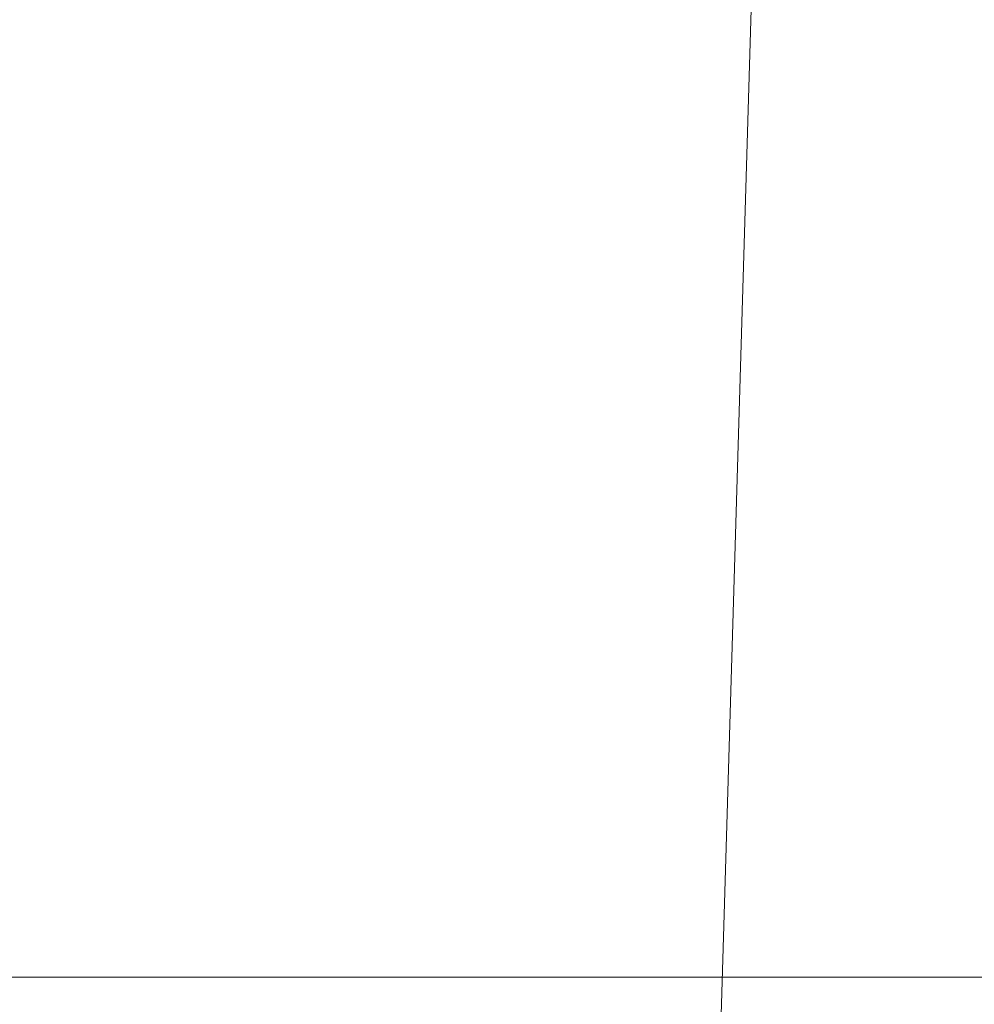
# Model space of a CAD drawing. Header units: millimetres. Extents: x -70 to 70, y -98 to 85.
# Tile 211 of 256: x -7.32 to -5.63, y -24.84 to -23.1. Entities that reach past the tile are written whole.
import ezdxf

# ---------------------------------------------------------------- set-up
doc = ezdxf.new("R2010")
doc.units = ezdxf.units.MM
doc.layers.add('M-520-M_DRAINAGE_FW', color=2, linetype='Continuous', lineweight=30)

# ---------------------------------------------------------------- blocks, each defined once
blk = doc.blocks.new('FFAS1622-708500ZC0 - Kastello Concealed Shower Mixer W_o U-Box-3842-3D View 1')
at = {"layer": 'M-520-M_DRAINAGE_FW', "lineweight": 9}
mesh = blk.add_polyface(dxfattribs=at)
corners = [(-13, -24.7967, -33), (13, -24.7967, -33), (13, 1.5, -33), (-13, 1.5, -33)]
mesh.append_faces([[corners[k] for k in face] for face in [(1, 2, 3, 0)]])
mesh = blk.add_polyface(dxfattribs=at)
corners = [(-8.2658, -98.0671, 66.2396), (-8.2658, -98.0671, 80.9958), (-5.8149, -16.0261, 72.541), (-5.8149, -16.0261, 67.951)]
mesh.append_faces([[corners[k] for k in face] for face in [(2, 3, 0, 1)]])
mesh = blk.add_polyface(dxfattribs=at)
corners = [(7.8029, -98.0671, 65.2396), (-7.2658, -98.0671, 65.2396), (-4.8149, -16.0261, 66.951), (5.352, -16.0261, 66.951)]
mesh.append_faces([[corners[k] for k in face] for face in [(3, 0, 1, 2)]])
mesh = blk.add_polyface(dxfattribs=at)
corners = [(-7.2658, -98.0671, 81.9958), (7.8029, -98.0671, 81.9958), (5.352, -16.0261, 73.541), (-4.8149, -16.0261, 73.541)]
mesh.append_faces([[corners[k] for k in face] for face in [(3, 0, 1, 2)]])
mesh = blk.add_polyface(dxfattribs=at)
corners = [(13, -24.7967, -49.021), (13, -24.7967, -33), (-13, -24.7967, -33), (-13, -24.7967, -49.021)]
mesh.append_faces([[corners[k] for k in face] for face in [(3, 0, 1, 2)]])

msp = doc.modelspace()

# ---------------------------------------------------------------- block references
at = {"layer": 'M-520-M_DRAINAGE_FW', "lineweight": 9}
msp.add_blockref('FFAS1622-708500ZC0 - Kastello Concealed Shower Mixer W_o U-Box-3842-3D View 1', (0, 0), dxfattribs=at)

doc.saveas('drawing.dxf')
